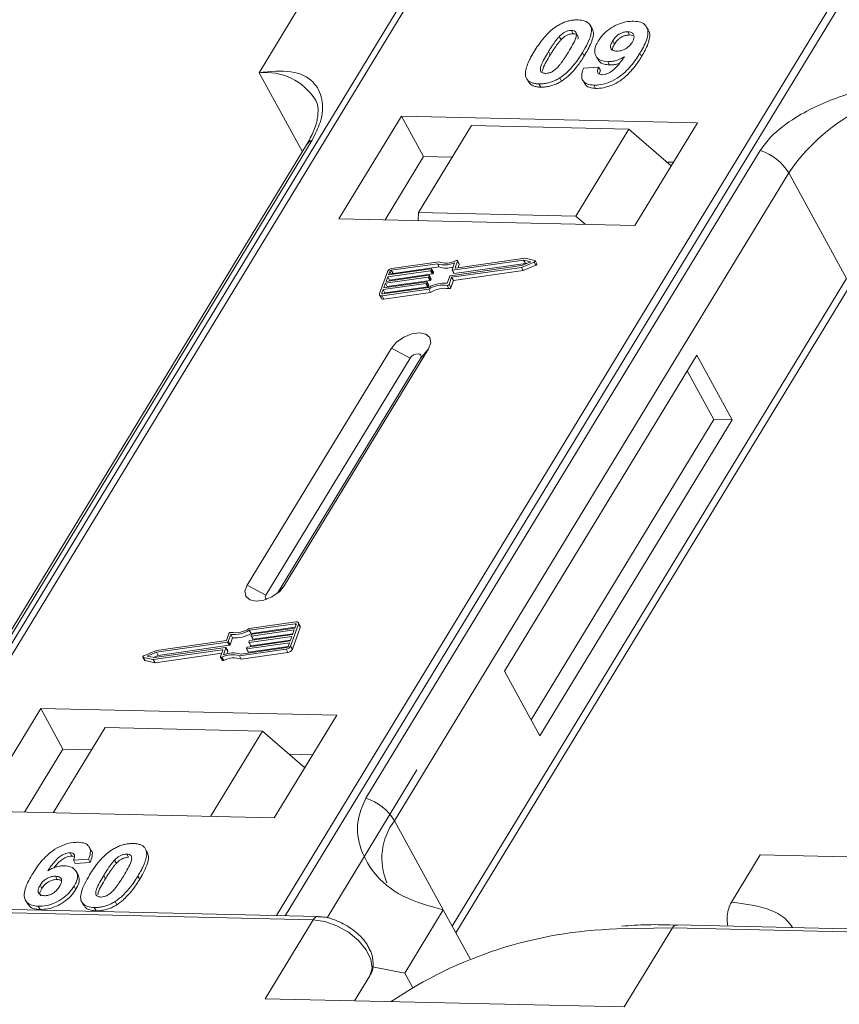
# Model space of a CAD drawing. Header units: millimetres. Extents: x 1675 to 3137, y 343 to 1376.
# Tile 43 of 84: x 2600 to 2632, y 1147 to 1185. Entities that reach past the tile are written whole.
import ezdxf

# ---------------------------------------------------------------- set-up
doc = ezdxf.new("R2010")
doc.units = ezdxf.units.MM

msp = doc.modelspace()

# ---------------------------------------------------------------- linework, layer by layer
at = {"color": 7, "linetype": 'Continuous', "lineweight": 15}
for p, q in [((2615.256, 1186.285), (2593.576, 1150.656)), ((2593.845, 1150.649), (2615.542, 1186.306)), ((2631.759, 1185.934), (2610.062, 1150.277)), ((2610.395, 1150.27), (2632.075, 1185.899)), ((2610.879, 1185.48), (2609.385, 1183.024)), ((2622.316, 1184.737), (2622.247, 1184.863)), ((2624.503, 1184.672), (2624.434, 1184.798)), ((2621.046, 1184.433), (2621.115, 1184.306)), ((2621.518, 1184.666), (2621.587, 1184.54)), ((2623.772, 1184.49), (2623.703, 1184.616)), ((2623.772, 1184.49), (2623.9, 1184.464)), ((2623.118, 1184.257), (2623.187, 1184.131)), ((2620.624, 1183.842), (2620.693, 1183.716)), ((2622.016, 1183.68), (2621.947, 1183.806)), ((2622.464, 1183.677), (2622.533, 1183.551)), ((2624.239, 1183.651), (2624.17, 1183.777)), ((2621.988, 1183.199), (2622.572, 1183.238)), ((2622.572, 1183.238), (2622.641, 1183.111)), ((2622.929, 1183.453), (2622.998, 1183.327)), ((2609.385, 1183.024), (2611.067, 1179.95)), ((2621.061, 1182.823), (2621.13, 1182.697)), ((2619.829, 1182.726), (2619.898, 1182.6)), ((2620.254, 1182.589), (2620.323, 1182.462)), ((2621.953, 1182.733), (2622.022, 1182.607)), ((2622.387, 1182.54), (2622.456, 1182.414)), ((2614.916, 1181.342), (2612.488, 1177.352)), ((2626.409, 1181.078), (2614.916, 1181.342)), ((2614.916, 1181.342), (2615.778, 1179.766)), ((2617.638, 1180.968), (2615.584, 1177.592)), ((2623.744, 1180.828), (2617.638, 1180.968)), ((2623.981, 1177.088), (2626.409, 1181.078)), ((2621.69, 1177.452), (2623.744, 1180.828)), ((2623.744, 1180.828), (2625.388, 1179.401)), ((2611.231, 1180.219), (2595.919, 1155.054)), ((2596.133, 1155.24), (2611.446, 1180.406)), ((2628.85, 1180.007), (2613.537, 1154.841)), ((2615.778, 1179.766), (2614.284, 1177.311)), ((2616.891, 1179.74), (2615.778, 1179.766)), ((2625.475, 1179.543), (2625.218, 1179.549)), ((2614.645, 1153.964), (2629.958, 1179.129)), ((2632.199, 1175.032), (2629.958, 1179.129)), ((2615.584, 1177.592), (2615.561, 1177.282)), ((2621.69, 1177.452), (2615.584, 1177.592)), ((2622.058, 1177.133), (2621.69, 1177.452)), ((2612.488, 1177.352), (2623.981, 1177.088)), ((2616.309, 1175.603), (2614.521, 1175.349)), ((2616.363, 1175.678), (2614.546, 1175.42)), ((2616.378, 1175.477), (2616.309, 1175.603)), ((2616.822, 1175.137), (2619.581, 1175.529)), ((2616.882, 1175.365), (2616.98, 1175.639)), ((2619.658, 1175.742), (2616.898, 1175.35)), ((2616.967, 1175.224), (2619.727, 1175.616)), ((2616.999, 1175.449), (2617.091, 1175.705)), ((2619.702, 1175.816), (2617.015, 1175.434)), ((2617.159, 1175.598), (2617.091, 1175.724)), ((2617.091, 1175.705), (2617.16, 1175.579)), ((2617.113, 1175.448), (2617.16, 1175.579)), ((2619.574, 1175.461), (2620.066, 1175.668)), ((2619.581, 1175.529), (2619.943, 1175.682)), ((2619.643, 1175.335), (2620.135, 1175.542)), ((2619.943, 1175.682), (2619.658, 1175.742)), ((2619.727, 1175.616), (2619.658, 1175.742)), ((2620.09, 1175.733), (2619.702, 1175.816)), ((2619.727, 1175.616), (2619.767, 1175.607)), ((2620.066, 1175.668), (2620.135, 1175.542)), ((2620.174, 1175.597), (2620.105, 1175.723)), ((2614.371, 1175.294), (2614.065, 1174.443)), ((2614.322, 1174.917), (2615.982, 1175.153)), ((2616.046, 1175.33), (2614.386, 1175.094)), ((2614.411, 1175.165), (2616.071, 1175.401)), ((2614.462, 1175.307), (2614.411, 1175.165)), ((2614.455, 1174.968), (2616.115, 1175.204)), ((2614.531, 1175.182), (2614.462, 1175.307)), ((2614.521, 1175.349), (2614.59, 1175.223)), ((2614.59, 1175.223), (2616.378, 1175.477)), ((2616.068, 1175.021), (2615.999, 1175.148)), ((2616.115, 1175.204), (2616.046, 1175.33)), ((2616.088, 1175.387), (2616.075, 1175.351)), ((2616.144, 1175.225), (2616.075, 1175.351)), ((2616.157, 1175.27), (2616.088, 1175.396)), ((2616.157, 1175.261), (2616.088, 1175.387)), ((2616.144, 1175.225), (2616.157, 1175.261)), ((2616.865, 1175.076), (2619.574, 1175.461)), ((2616.882, 1175.356), (2616.951, 1175.229)), ((2616.967, 1175.224), (2616.898, 1175.35)), ((2616.934, 1174.95), (2619.643, 1175.335)), ((2617.007, 1175.434), (2616.999, 1175.449)), ((2619.643, 1175.335), (2619.574, 1175.461)), ((2615.868, 1174.834), (2614.207, 1174.598)), ((2614.233, 1174.669), (2615.893, 1174.905)), ((2614.297, 1174.846), (2614.233, 1174.669)), ((2615.957, 1175.082), (2614.297, 1174.846)), ((2614.366, 1174.72), (2614.297, 1174.846)), ((2614.386, 1175.094), (2614.322, 1174.917)), ((2614.366, 1174.72), (2616.026, 1174.956)), ((2614.455, 1174.968), (2614.386, 1175.094)), ((2614.442, 1174.934), (2614.455, 1174.968)), ((2615.937, 1174.708), (2615.868, 1174.834)), ((2615.91, 1174.89), (2615.897, 1174.855)), ((2615.966, 1174.729), (2615.897, 1174.855)), ((2615.978, 1174.773), (2615.909, 1174.899)), ((2615.91, 1174.89), (2615.979, 1174.764)), ((2616.026, 1174.956), (2615.957, 1175.082)), ((2615.966, 1174.729), (2615.979, 1174.764)), ((2615.999, 1175.138), (2615.986, 1175.103)), ((2616.055, 1174.977), (2615.986, 1175.103)), ((2616.068, 1175.012), (2615.999, 1175.138)), ((2616.055, 1174.977), (2616.068, 1175.012)), ((2616.694, 1174.842), (2616.793, 1175.116)), ((2616.766, 1174.802), (2616.865, 1175.076)), ((2616.835, 1174.676), (2616.766, 1174.802)), ((2616.835, 1174.676), (2616.934, 1174.95)), ((2616.934, 1174.95), (2616.865, 1175.076)), ((2632.199, 1175.032), (2616.886, 1149.866)), ((2614.066, 1174.388), (2614.135, 1174.262)), ((2614.207, 1174.598), (2614.156, 1174.456)), ((2614.156, 1174.456), (2614.172, 1174.428)), ((2614.164, 1174.356), (2615.981, 1174.614)), ((2614.19, 1174.427), (2615.977, 1174.681)), ((2614.276, 1174.472), (2614.207, 1174.598)), ((2614.233, 1174.23), (2616.049, 1174.488)), ((2614.264, 1174.438), (2614.276, 1174.472)), ((2614.276, 1174.472), (2615.937, 1174.708)), ((2614.353, 1174.686), (2614.366, 1174.72)), ((2616.049, 1174.488), (2615.981, 1174.614)), ((2616.689, 1174.761), (2616.758, 1174.635)), ((2617.029, 1149.605), (2632.233, 1174.591)), ((2614.233, 1174.23), (2614.164, 1174.356)), ((2614.529, 1172.326), (2608.926, 1163.119)), ((2610.363, 1163.086), (2615.965, 1172.293)), ((2614.529, 1172.326), (2615.249, 1171.936)), ((2615.965, 1172.293), (2615.659, 1171.927)), ((2615.249, 1171.936), (2609.647, 1162.729)), ((2610.107, 1162.803), (2615.659, 1171.927)), ((2626.381, 1172.054), (2618.911, 1159.778)), ((2627.76, 1169.533), (2626.381, 1172.054)), ((2627.042, 1169.549), (2626.007, 1171.44)), ((2619.946, 1157.887), (2627.042, 1169.549)), ((2620.291, 1157.257), (2627.76, 1169.533)), ((2627.76, 1169.533), (2627.042, 1169.549)), ((2609.647, 1162.729), (2608.926, 1163.119)), ((2610.363, 1163.086), (2610.174, 1162.861)), ((2610.819, 1161.686), (2609.003, 1161.428)), ((2610.794, 1161.615), (2609.006, 1161.361)), ((2609.075, 1161.235), (2610.788, 1161.478)), ((2610.75, 1161.373), (2609.09, 1161.138)), ((2609.116, 1161.209), (2610.776, 1161.444)), ((2610.613, 1160.748), (2610.918, 1161.599)), ((2610.682, 1160.622), (2610.987, 1161.473)), ((2610.687, 1161.196), (2610.75, 1161.373)), ((2610.776, 1161.444), (2610.827, 1161.586)), ((2610.82, 1161.567), (2610.794, 1161.615)), ((2610.986, 1161.528), (2610.917, 1161.654)), ((2610.918, 1161.599), (2610.987, 1161.473)), ((2608.217, 1161.24), (2608.118, 1160.966)), ((2608.289, 1161.2), (2608.191, 1160.926)), ((2608.26, 1160.8), (2608.358, 1161.074)), ((2608.358, 1161.074), (2608.289, 1161.2)), ((2610.661, 1161.125), (2609.001, 1160.889)), ((2609.075, 1161.235), (2609.006, 1161.361)), ((2609.026, 1160.96), (2610.687, 1161.196)), ((2609.074, 1161.152), (2609.086, 1161.188)), ((2609.074, 1161.143), (2609.143, 1161.017)), ((2609.159, 1161.012), (2609.09, 1161.138)), ((2609.159, 1161.012), (2610.699, 1161.23)), ((2610.598, 1160.948), (2610.661, 1161.125)), ((2605.326, 1160.3), (2608.085, 1160.692)), ((2608.161, 1160.905), (2605.402, 1160.513)), ((2608.118, 1160.966), (2605.409, 1160.581)), ((2605.471, 1160.387), (2608.23, 1160.779)), ((2608.102, 1160.678), (2608.003, 1160.403)), ((2608.17, 1160.561), (2608.101, 1160.687)), ((2608.171, 1160.551), (2608.102, 1160.678)), ((2608.23, 1160.779), (2608.161, 1160.905)), ((2608.26, 1160.8), (2608.191, 1160.926)), ((2608.621, 1160.364), (2610.437, 1160.622)), ((2608.675, 1160.439), (2610.463, 1160.693)), ((2608.895, 1160.656), (2608.908, 1160.691)), ((2608.896, 1160.646), (2608.964, 1160.52)), ((2610.572, 1160.877), (2608.912, 1160.641)), ((2608.981, 1160.515), (2608.912, 1160.641)), ((2608.937, 1160.712), (2610.598, 1160.948)), ((2608.981, 1160.515), (2610.521, 1160.734)), ((2608.984, 1160.904), (2608.997, 1160.939)), ((2608.985, 1160.895), (2609.054, 1160.769)), ((2609.07, 1160.763), (2609.001, 1160.889)), ((2609.07, 1160.763), (2610.61, 1160.982)), ((2610.437, 1160.622), (2610.506, 1160.496)), ((2610.521, 1160.735), (2610.572, 1160.877)), ((2610.682, 1160.622), (2610.613, 1160.748)), ((2604.878, 1160.319), (2604.947, 1160.193)), ((2604.894, 1160.309), (2605.281, 1160.227)), ((2604.963, 1160.183), (2604.894, 1160.309)), ((2605.409, 1160.581), (2604.917, 1160.374)), ((2605.402, 1160.513), (2605.04, 1160.361)), ((2605.04, 1160.361), (2605.326, 1160.3)), ((2605.281, 1160.227), (2607.968, 1160.608)), ((2605.35, 1160.101), (2605.281, 1160.227)), ((2605.285, 1160.309), (2605.471, 1160.387)), ((2605.35, 1160.101), (2607.939, 1160.468)), ((2605.471, 1160.387), (2605.402, 1160.513)), ((2607.984, 1160.594), (2607.892, 1160.337)), ((2607.893, 1160.319), (2607.962, 1160.193)), ((2608.015, 1160.188), (2607.946, 1160.314)), ((2607.981, 1160.584), (2607.968, 1160.608)), ((2608.133, 1160.446), (2608.171, 1160.551)), ((2608.69, 1160.238), (2608.621, 1160.364)), ((2608.69, 1160.238), (2610.506, 1160.496)), ((2604.963, 1160.183), (2605.35, 1160.101)), ((2618.911, 1159.778), (2620.291, 1157.257)), ((2600.91, 1158.324), (2598.483, 1154.335)), ((2612.403, 1158.061), (2600.91, 1158.324)), ((2600.91, 1158.324), (2601.773, 1156.748)), ((2609.976, 1154.071), (2612.403, 1158.061)), ((2603.409, 1157.582), (2601.392, 1154.268)), ((2603.409, 1157.582), (2609.514, 1157.442)), ((2607.498, 1154.128), (2609.514, 1157.442)), ((2609.514, 1157.442), (2611.159, 1156.015)), ((2601.773, 1156.748), (2600.279, 1154.294)), ((2602.886, 1156.723), (2601.773, 1156.748)), ((2611.469, 1156.526), (2610.546, 1156.547)), ((2615.517, 1155.935), (2612.025, 1150.196)), ((2598.483, 1154.335), (2609.976, 1154.071)), ((2614.645, 1153.964), (2616.541, 1150.497)), ((2602.047, 1152.718), (2602.116, 1152.592)), ((2602.87, 1152.806), (2602.801, 1152.932)), ((2604.251, 1152.667), (2604.32, 1152.541)), ((2604.931, 1152.928), (2604.925, 1152.939)), ((2605.004, 1152.809), (2605.073, 1152.683)), ((2627.727, 1150.795), (2628.847, 1152.637)), ((2628.847, 1152.637), (2635.831, 1152.477)), ((2602.765, 1152.466), (2602.181, 1152.427)), ((2602.181, 1152.427), (2602.25, 1152.301)), ((2602.25, 1152.301), (2602.834, 1152.34)), ((2602.765, 1152.466), (2602.834, 1152.34)), ((2603.848, 1152.308), (2603.779, 1152.434)), ((2602.36, 1151.859), (2602.291, 1151.985)), ((2603.356, 1151.841), (2603.425, 1151.715)), ((2604.682, 1151.811), (2604.751, 1151.684)), ((2600.884, 1151.461), (2600.953, 1151.335)), ((2601.482, 1151.805), (2601.551, 1151.679)), ((2602.203, 1151.42), (2602.272, 1151.294)), ((2577.31, 1150.9), (2611.493, 1150.116)), ((2611.676, 1150.24), (2577.492, 1151.025)), ((2600.318, 1150.87), (2600.387, 1150.743)), ((2602.506, 1150.803), (2602.575, 1150.677)), ((2603.794, 1150.824), (2603.862, 1150.698)), ((2600.812, 1150.64), (2600.881, 1150.514)), ((2602.987, 1150.59), (2603.056, 1150.464)), ((2616.541, 1150.497), (2615.047, 1148.042)), ((2616.541, 1150.497), (2617.584, 1148.592)), ((2611.493, 1150.116), (2609.626, 1147.047)), ((2659.802, 1149.136), (2625.619, 1149.92)), ((2623.277, 1149.757), (2625.437, 1149.796)), ((2623.569, 1146.727), (2625.437, 1149.796)), ((2625.437, 1149.796), (2659.62, 1149.011)), ((2613.785, 1148.284), (2615.047, 1148.042)), ((2615.047, 1148.042), (2615.347, 1147.495)), ((2613.686, 1147.94), (2613.094, 1146.967)), ((2613.094, 1146.967), (2613.686, 1147.94)), ((2609.626, 1147.047), (2623.569, 1146.727))]:
    msp.add_line(p, q, dxfattribs=at)
at = {"color": 7, "linetype": 'Continuous', "lineweight": 15, "flags": 128}
for points in [[(2617.037, 1175.728), (2617.049, 1175.732), (2617.061, 1175.735), (2617.071, 1175.735), (2617.08, 1175.732), (2617.087, 1175.728), (2617.091, 1175.722), (2617.093, 1175.714), (2617.091, 1175.705)], [(2620.09, 1175.733), (2620.099, 1175.73), (2620.105, 1175.723), (2620.108, 1175.715), (2620.106, 1175.705), (2620.1, 1175.694), (2620.091, 1175.684), (2620.079, 1175.675), (2620.066, 1175.668)], [(2620.135, 1175.542), (2620.148, 1175.549), (2620.16, 1175.558), (2620.169, 1175.568), (2620.175, 1175.579), (2620.176, 1175.589), (2620.174, 1175.597)], [(2615.982, 1175.153), (2615.987, 1175.153), (2615.991, 1175.153), (2615.994, 1175.152), (2615.997, 1175.15), (2615.999, 1175.148), (2616, 1175.145), (2616, 1175.142), (2615.999, 1175.138)], [(2616.071, 1175.401), (2616.076, 1175.401), (2616.08, 1175.401), (2616.083, 1175.4), (2616.086, 1175.398), (2616.088, 1175.396), (2616.089, 1175.393), (2616.089, 1175.39), (2616.088, 1175.387)], [(2616.898, 1175.35), (2616.894, 1175.35), (2616.89, 1175.35), (2616.887, 1175.351), (2616.884, 1175.353), (2616.882, 1175.355), (2616.881, 1175.358), (2616.881, 1175.361), (2616.882, 1175.365)], [(2617.015, 1175.434), (2617.011, 1175.434), (2617.007, 1175.434), (2617.004, 1175.435), (2617.001, 1175.437), (2616.999, 1175.439), (2616.998, 1175.442), (2616.998, 1175.445), (2616.999, 1175.449)], [(2615.893, 1174.905), (2615.897, 1174.905), (2615.901, 1174.905), (2615.905, 1174.903), (2615.907, 1174.902), (2615.909, 1174.899), (2615.91, 1174.897), (2615.91, 1174.894), (2615.91, 1174.89)], [(2614.164, 1174.356), (2614.138, 1174.354), (2614.114, 1174.357), (2614.094, 1174.363), (2614.078, 1174.374), (2614.067, 1174.387), (2614.061, 1174.404), (2614.06, 1174.423), (2614.065, 1174.443)], [(2614.156, 1174.456), (2614.155, 1174.449), (2614.155, 1174.443), (2614.157, 1174.437), (2614.161, 1174.433), (2614.166, 1174.429), (2614.173, 1174.427), (2614.181, 1174.427), (2614.19, 1174.427)], [(2615.965, 1172.293), (2616.054, 1172.53), (2616.019, 1172.732), (2615.867, 1172.871), (2615.62, 1172.924), (2615.317, 1172.883), (2615.003, 1172.756), (2614.726, 1172.56), (2614.529, 1172.326)], [(2615.659, 1171.927), (2615.684, 1171.994), (2615.674, 1172.052), (2615.631, 1172.091), (2615.56, 1172.107), (2615.474, 1172.095), (2615.384, 1172.059), (2615.306, 1172.003), (2615.249, 1171.936)], [(2608.926, 1163.119), (2608.838, 1162.883), (2608.873, 1162.681), (2609.025, 1162.542), (2609.271, 1162.489), (2609.575, 1162.53), (2609.889, 1162.657), (2610.165, 1162.853), (2610.363, 1163.086)], [(2609.647, 1162.729), (2609.622, 1162.662), (2609.632, 1162.604), (2609.675, 1162.565), (2609.68, 1162.563)], [(2610.827, 1161.586), (2610.828, 1161.593), (2610.828, 1161.599), (2610.826, 1161.605), (2610.822, 1161.609), (2610.817, 1161.613), (2610.81, 1161.615), (2610.802, 1161.616), (2610.794, 1161.615)], [(2610.819, 1161.686), (2610.845, 1161.688), (2610.869, 1161.685), (2610.889, 1161.679), (2610.905, 1161.669), (2610.917, 1161.655), (2610.923, 1161.638), (2610.923, 1161.62), (2610.918, 1161.599)], [(2609.09, 1161.138), (2609.086, 1161.137), (2609.082, 1161.138), (2609.079, 1161.139), (2609.076, 1161.141), (2609.074, 1161.143), (2609.073, 1161.146), (2609.073, 1161.149), (2609.074, 1161.152)], [(2607.968, 1160.608), (2607.972, 1160.608), (2607.976, 1160.608), (2607.98, 1160.607), (2607.982, 1160.605), (2607.984, 1160.603), (2607.985, 1160.6), (2607.985, 1160.597), (2607.984, 1160.594)], [(2608.085, 1160.692), (2608.089, 1160.692), (2608.093, 1160.692), (2608.097, 1160.691), (2608.099, 1160.689), (2608.101, 1160.687), (2608.102, 1160.684), (2608.102, 1160.681), (2608.102, 1160.678)], [(2608.912, 1160.641), (2608.907, 1160.641), (2608.904, 1160.641), (2608.9, 1160.642), (2608.897, 1160.644), (2608.896, 1160.646), (2608.895, 1160.649), (2608.894, 1160.652), (2608.895, 1160.656)], [(2609.001, 1160.889), (2608.997, 1160.889), (2608.993, 1160.889), (2608.989, 1160.891), (2608.987, 1160.892), (2608.985, 1160.895), (2608.984, 1160.897), (2608.984, 1160.9), (2608.984, 1160.904)], [(2604.894, 1160.309), (2604.884, 1160.313), (2604.878, 1160.319), (2604.876, 1160.328), (2604.878, 1160.338), (2604.883, 1160.348), (2604.892, 1160.358), (2604.904, 1160.367), (2604.917, 1160.374)], [(2607.946, 1160.314), (2607.934, 1160.31), (2607.923, 1160.308), (2607.912, 1160.308), (2607.903, 1160.31), (2607.896, 1160.314), (2607.892, 1160.321), (2607.891, 1160.328), (2607.892, 1160.337)], [(2607.962, 1160.193), (2607.965, 1160.188), (2607.972, 1160.184), (2607.981, 1160.182), (2607.992, 1160.182), (2608.003, 1160.184), (2608.015, 1160.188)], [(2611.493, 1150.116), (2611.94, 1150.052), (2612.407, 1149.885), (2612.856, 1149.629), (2613.246, 1149.307), (2613.545, 1148.946), (2613.726, 1148.576), (2613.775, 1148.231), (2613.686, 1147.94)]]:
    msp.add_lwpolyline(points, dxfattribs=at)
at = {"color": 7, "linetype": 'Continuous', "lineweight": 15}
for centre, radius, start, end in [((2609.625, 1180.717), 2.32, 32.7281, 95.9449), ((2636.13, 1174.977), 7.439, 91.2925, 146.0732), ((2611.644, 1179.962), 0.486, 114.0472, 148.0355), ((2628.208, 1178.057), 2.052, 31.4947, 71.765), ((2616.6, 1176.462), 0.907, 251.2927, 294.8085), ((2616.645, 1176.447), 0.819, 249.8549, 298.6145), ((2617.14, 1175.588), 0.0214, 336.1246, 26.8104), ((2614.576, 1175.194), 0.229, 97.4207, 153.8527), ((2614.531, 1175.274), 0.0762, 97.4207, 153.8527), ((2614.6, 1175.147), 0.0769, 97.5763, 152.4403), ((2616.041, 1175.368), 0.0381, 277.4207, 333.8527), ((2616.11, 1175.242), 0.0381, 277.4207, 333.8527), ((2616.147, 1175.265), 0.011, 336.9348, 26.0002), ((2616.659, 1176.279), 0.85, 250.6487, 287.8017), ((2616.963, 1175.238), 0.0149, 216.6597, 287.1115), ((2615.863, 1174.871), 0.0381, 277.4207, 333.8527), ((2615.952, 1175.12), 0.0381, 277.4207, 333.8527), ((2616.58, 1173.675), 1.173, 84.4424, 120.9301), ((2615.969, 1174.768), 0.011, 336.9348, 26.0002), ((2616.523, 1173.777), 0.998, 80.3986, 122.9491), ((2616.021, 1174.994), 0.0381, 277.4207, 333.8527), ((2616.058, 1175.017), 0.011, 336.9348, 26.0002), ((2616.7, 1174.833), 0.0736, 261.7629, 334.647), ((2616.827, 1175.1), 0.0381, 97.4207, 153.8527), ((2615.932, 1174.745), 0.0381, 277.4207, 333.8527), ((2616.592, 1173.651), 0.998, 80.3986, 122.9491), ((2616.769, 1174.707), 0.0736, 261.7629, 334.647), ((2614.207, 1174.315), 0.0892, 216.6597, 287.1115), ((2608.46, 1162.265), 0.998, 260.3986, 302.9491), ((2610.927, 1161.499), 0.0661, 336.9348, 26.0002), ((2608.283, 1161.209), 0.0736, 81.7629, 154.647), ((2608.403, 1162.368), 1.173, 264.4424, 300.9301), ((2608.472, 1162.242), 1.173, 264.4424, 300.9301), ((2609.121, 1161.171), 0.0381, 97.4207, 153.8527), ((2609.155, 1161.026), 0.0149, 216.6597, 287.1115), ((2608.157, 1160.943), 0.0381, 277.4207, 333.8527), ((2608.226, 1160.816), 0.0381, 277.4207, 333.8527), ((2608.942, 1160.674), 0.0381, 97.4207, 153.8527), ((2609.031, 1160.923), 0.0381, 97.4207, 153.8527), ((2609.066, 1160.778), 0.0149, 216.6597, 287.1115), ((2610.408, 1160.849), 0.229, 277.4207, 333.8527), ((2610.453, 1160.769), 0.0762, 277.4207, 333.8527), ((2610.477, 1160.723), 0.229, 277.4207, 333.8527), ((2608.339, 1159.595), 0.819, 69.8549, 118.6145), ((2608.384, 1159.58), 0.907, 71.2927, 114.8085), ((2608.408, 1159.469), 0.819, 69.8549, 118.6145), ((2608.16, 1160.556), 0.011, 336.9348, 26.0002), ((2608.976, 1160.529), 0.0149, 216.6597, 287.1115), ((2604.965, 1160.204), 0.0212, 210.2186, 262.8226), ((2612.895, 1152.891), 2.052, 31.4947, 71.765), ((2616.59, 1152.501), 2.434, 143.0587, 202.974), ((2611.685, 1150.03), 0.21, 92.0598, 156.0028), ((2625.636, 1149.7), 0.221, 94.3757, 154.3004), ((2623.745, 1133.292), 16.472, 91.6287, 124.0831)]:
    msp.add_arc(centre, radius, start, end, dxfattribs=at)
for points, knots in [([(2620.072, 1183.854), (2620.123, 1183.936), (2620.24, 1184.122), (2620.489, 1184.446), (2620.748, 1184.703), (2620.939, 1184.827), (2620.96, 1184.841)], [0, 0, 0, 0, 0.2367308, 0.5375555, 0.9496679, 1, 1, 1, 1]), ([(2620.96, 1184.841), (2621.011, 1184.871), (2621.114, 1184.932), (2621.278, 1185), (2621.445, 1185.048), (2621.58, 1185.069), (2621.688, 1185.076), (2621.74, 1185.075), (2621.767, 1185.075)], [0, 0, 0, 0, 0.193776, 0.3936, 0.587864, 0.788908, 0.894169, 1, 1, 1, 1]), ([(2621.767, 1185.075), (2621.86, 1185.067), (2622.048, 1185.05), (2622.227, 1184.922), (2622.312, 1184.738), (2622.269, 1184.365), (2622.084, 1184.044), (2621.947, 1183.806)], [0, 0, 0, 0, 0.147566, 0.296688, 0.431278, 0.580404, 1, 1, 1, 1]), ([(2622.016, 1183.68), (2622.065, 1183.762), (2622.215, 1184.018), (2622.359, 1184.355), (2622.382, 1184.633), (2622.321, 1184.709), (2622.304, 1184.729)], [0, 0, 0, 0, 0.220552, 0.687786, 0.91457, 1, 1, 1, 1]), ([(2622.551, 1184.245), (2622.606, 1184.328), (2622.718, 1184.493), (2622.98, 1184.724), (2623.292, 1184.901), (2623.631, 1185.014), (2623.835, 1185.021), (2623.941, 1185.025)], [0, 0, 0, 0, 0.197927, 0.397728, 0.597413, 0.790584, 1, 1, 1, 1]), ([(2623.941, 1185.025), (2624.035, 1185.017), (2624.222, 1184.999), (2624.405, 1184.869), (2624.501, 1184.677), (2624.473, 1184.345), (2624.322, 1184.031), (2624.192, 1183.813), (2624.17, 1183.777)], [0, 0, 0, 0, 0.148288, 0.297745, 0.443713, 0.607791, 0.934708, 1, 1, 1, 1]), ([(2620.624, 1183.842), (2620.649, 1183.883), (2620.7, 1183.965), (2620.772, 1184.075), (2620.839, 1184.174), (2620.902, 1184.261), (2620.968, 1184.348), (2621.02, 1184.404), (2621.046, 1184.433)], [0, 0, 0, 0, 0.205942, 0.411959, 0.558149, 0.704502, 0.851801, 1, 1, 1, 1]), ([(2621.046, 1184.433), (2621.089, 1184.475), (2621.158, 1184.543), (2621.283, 1184.618), (2621.396, 1184.657), (2621.474, 1184.665), (2621.513, 1184.666), (2621.518, 1184.666)], [0, 0, 0, 0, 0.334804, 0.542561, 0.750382, 0.970721, 1, 1, 1, 1]), ([(2621.115, 1184.306), (2621.158, 1184.349), (2621.227, 1184.417), (2621.352, 1184.492), (2621.465, 1184.531), (2621.543, 1184.539), (2621.582, 1184.54), (2621.587, 1184.54)], [0, 0, 0, 0, 0.334804, 0.542561, 0.750382, 0.970721, 1, 1, 1, 1]), ([(2621.518, 1184.666), (2621.557, 1184.662), (2621.627, 1184.654), (2621.693, 1184.605), (2621.719, 1184.512), (2621.685, 1184.342), (2621.563, 1184.101), (2621.453, 1183.917), (2621.398, 1183.824)], [0, 0, 0, 0, 0.1046136, 0.1888141, 0.2735119, 0.444127, 0.7194809, 1, 1, 1, 1]), ([(2621.587, 1184.54), (2621.626, 1184.536), (2621.696, 1184.528), (2621.761, 1184.479), (2621.784, 1184.411), (2621.772, 1184.357), (2621.766, 1184.331)], [0, 0, 0, 0, 0.293658, 0.530016, 0.767769, 1, 1, 1, 1]), ([(2623.118, 1184.257), (2623.153, 1184.31), (2623.209, 1184.395), (2623.33, 1184.503), (2623.448, 1184.567), (2623.579, 1184.61), (2623.659, 1184.614), (2623.703, 1184.616)], [0, 0, 0, 0, 0.29132, 0.465539, 0.641632, 0.798664, 1, 1, 1, 1]), ([(2623.187, 1184.131), (2623.222, 1184.184), (2623.278, 1184.269), (2623.399, 1184.377), (2623.517, 1184.441), (2623.648, 1184.484), (2623.728, 1184.488), (2623.772, 1184.49)], [0, 0, 0, 0, 0.29132, 0.465539, 0.641632, 0.798664, 1, 1, 1, 1]), ([(2623.703, 1184.616), (2623.749, 1184.61), (2623.843, 1184.599), (2623.924, 1184.525), (2623.957, 1184.426), (2623.93, 1184.312), (2623.889, 1184.238), (2623.87, 1184.204)], [0, 0, 0, 0, 0.207955, 0.420406, 0.62732, 0.827707, 1, 1, 1, 1]), ([(2624.239, 1183.651), (2624.287, 1183.733), (2624.432, 1183.98), (2624.56, 1184.314), (2624.568, 1184.578), (2624.505, 1184.65), (2624.492, 1184.665)], [0, 0, 0, 0, 0.227122, 0.68486, 0.934898, 1, 1, 1, 1]), ([(2620.693, 1183.716), (2620.718, 1183.757), (2620.769, 1183.838), (2620.841, 1183.949), (2620.908, 1184.048), (2620.971, 1184.135), (2621.037, 1184.222), (2621.089, 1184.278), (2621.115, 1184.306)], [0, 0, 0, 0, 0.205942, 0.411959, 0.558149, 0.704502, 0.851801, 1, 1, 1, 1]), ([(2622.929, 1183.453), (2622.836, 1183.463), (2622.65, 1183.482), (2622.479, 1183.621), (2622.401, 1183.813), (2622.434, 1184.033), (2622.515, 1184.181), (2622.551, 1184.245)], [0, 0, 0, 0, 0.210189, 0.421773, 0.623603, 0.837034, 1, 1, 1, 1]), ([(2623.271, 1183.86), (2623.225, 1183.865), (2623.139, 1183.873), (2623.056, 1183.933), (2623.025, 1184.016), (2623.046, 1184.128), (2623.091, 1184.209), (2623.118, 1184.257)], [0, 0, 0, 0, 0.213937, 0.398075, 0.583091, 0.751666, 1, 1, 1, 1]), ([(2623.105, 1183.909), (2623.107, 1183.935), (2623.114, 1184.006), (2623.159, 1184.082), (2623.187, 1184.131)], [0, 0, 0, 0, 0.366323, 1, 1, 1, 1]), ([(2623.87, 1184.204), (2623.837, 1184.155), (2623.782, 1184.074), (2623.657, 1183.972), (2623.529, 1183.906), (2623.395, 1183.864), (2623.312, 1183.861), (2623.271, 1183.86)], [0, 0, 0, 0, 0.267394, 0.447214, 0.627122, 0.813065, 1, 1, 1, 1]), ([(2619.75, 1182.856), (2619.742, 1182.89), (2619.726, 1182.958), (2619.737, 1183.106), (2619.787, 1183.296), (2619.877, 1183.504), (2619.975, 1183.691), (2620.039, 1183.8), (2620.072, 1183.854)], [0, 0, 0, 0, 0.118441, 0.239346, 0.459593, 0.684925, 0.84224, 1, 1, 1, 1]), ([(2620.503, 1182.998), (2620.457, 1183.004), (2620.383, 1183.014), (2620.323, 1183.07), (2620.305, 1183.165), (2620.342, 1183.335), (2620.466, 1183.575), (2620.571, 1183.753), (2620.624, 1183.842)], [0, 0, 0, 0, 0.12537, 0.20229, 0.279179, 0.464758, 0.730582, 1, 1, 1, 1]), ([(2620.396, 1183.083), (2620.4, 1183.117), (2620.415, 1183.233), (2620.539, 1183.45), (2620.641, 1183.627), (2620.693, 1183.716)], [0, 0, 0, 0, 0.166989, 0.580698, 1, 1, 1, 1]), ([(2621.398, 1183.824), (2621.373, 1183.783), (2621.322, 1183.701), (2621.25, 1183.59), (2621.183, 1183.491), (2621.119, 1183.404), (2621.053, 1183.317), (2621.001, 1183.26), (2620.975, 1183.231)], [0, 0, 0, 0, 0.20527, 0.410616, 0.55715, 0.703844, 0.851471, 1, 1, 1, 1]), ([(2621.947, 1183.806), (2621.896, 1183.724), (2621.779, 1183.539), (2621.534, 1183.221), (2621.278, 1182.966), (2621.088, 1182.841), (2621.061, 1182.823)], [0, 0, 0, 0, 0.237281, 0.538591, 0.932677, 1, 1, 1, 1]), ([(2621.13, 1182.697), (2621.178, 1182.729), (2621.276, 1182.795), (2621.439, 1182.934), (2621.611, 1183.113), (2621.772, 1183.314), (2621.906, 1183.504), (2621.98, 1183.621), (2622.016, 1183.68)], [0, 0, 0, 0, 0.118595, 0.239509, 0.447458, 0.659935, 0.829685, 1, 1, 1, 1]), ([(2624.17, 1183.777), (2624.119, 1183.695), (2623.962, 1183.449), (2623.69, 1183.109), (2623.3, 1182.802), (2622.938, 1182.622), (2622.621, 1182.543), (2622.449, 1182.541), (2622.387, 1182.54)], [0, 0, 0, 0, 0.142337, 0.429127, 0.589943, 0.751205, 0.909895, 1, 1, 1, 1]), ([(2622.456, 1182.414), (2622.557, 1182.417), (2622.759, 1182.425), (2623.094, 1182.534), (2623.423, 1182.712), (2623.801, 1183.027), (2624.054, 1183.356), (2624.202, 1183.591), (2624.239, 1183.651)], [0, 0, 0, 0, 0.14324, 0.28761, 0.430449, 0.591135, 0.89544, 1, 1, 1, 1]), ([(2622.707, 1182.947), (2622.748, 1182.95), (2622.829, 1182.955), (2622.975, 1183.013), (2623.14, 1183.115), (2623.354, 1183.335), (2623.484, 1183.52), (2623.573, 1183.646)], [0, 0, 0, 0, 0.112015, 0.224355, 0.367768, 0.565827, 1, 1, 1, 1]), ([(2623.573, 1183.646), (2623.522, 1183.617), (2623.418, 1183.558), (2623.279, 1183.506), (2623.169, 1183.476), (2623.087, 1183.461), (2623.007, 1183.453), (2622.955, 1183.453), (2622.929, 1183.453)], [0, 0, 0, 0, 0.243491, 0.496266, 0.61821, 0.741704, 0.870158, 1, 1, 1, 1]), ([(2620.975, 1183.231), (2620.932, 1183.189), (2620.863, 1183.121), (2620.739, 1183.046), (2620.627, 1183.008), (2620.549, 1182.998), (2620.509, 1182.998), (2620.503, 1182.998)], [0, 0, 0, 0, 0.333678, 0.540413, 0.747264, 0.961209, 1, 1, 1, 1]), ([(2622.387, 1182.54), (2622.293, 1182.549), (2622.125, 1182.565), (2621.967, 1182.682), (2621.897, 1182.858), (2621.926, 1183.042), (2621.975, 1183.165), (2621.988, 1183.199)], [0, 0, 0, 0, 0.242788, 0.438865, 0.634801, 0.900936, 1, 1, 1, 1]), ([(2622.572, 1183.238), (2622.552, 1183.188), (2622.521, 1183.112), (2622.532, 1183.023), (2622.578, 1182.973), (2622.642, 1182.951), (2622.689, 1182.948), (2622.707, 1182.947)], [0, 0, 0, 0, 0.344714, 0.529059, 0.714209, 0.892196, 1, 1, 1, 1]), ([(2622.544, 1183.557), (2622.558, 1183.528), (2622.6, 1183.433), (2622.761, 1183.348), (2622.928, 1183.333), (2622.998, 1183.327)], [0, 0, 0, 0, 0.20752, 0.66568, 1, 1, 1, 1]), ([(2622.998, 1183.327), (2623.047, 1183.328), (2623.148, 1183.33), (2623.281, 1183.359), (2623.359, 1183.386), (2623.38, 1183.394)], [0, 0, 0, 0, 0.409454, 0.83528, 1, 1, 1, 1]), ([(2611.446, 1180.406), (2611.564, 1180.641), (2611.865, 1181.24), (2611.877, 1182.035), (2611.522, 1182.74), (2610.707, 1183.155), (2609.824, 1183.068), (2609.385, 1183.024)], [0, 0, 0, 0, 0.125713, 0.321276, 0.524466, 0.763484, 1, 1, 1, 1]), ([(2620.254, 1182.589), (2620.207, 1182.591), (2620.112, 1182.596), (2619.986, 1182.626), (2619.878, 1182.677), (2619.811, 1182.74), (2619.771, 1182.802), (2619.757, 1182.838), (2619.75, 1182.856)], [0, 0, 0, 0, 0.192635, 0.388697, 0.582015, 0.783044, 0.890959, 1, 1, 1, 1]), ([(2621.061, 1182.823), (2621.01, 1182.793), (2620.907, 1182.732), (2620.743, 1182.664), (2620.576, 1182.616), (2620.44, 1182.595), (2620.333, 1182.588), (2620.28, 1182.588), (2620.254, 1182.589)], [0, 0, 0, 0, 0.193769, 0.393564, 0.587886, 0.789131, 0.894283, 1, 1, 1, 1]), ([(2622.602, 1182.97), (2622.604, 1182.996), (2622.609, 1183.042), (2622.631, 1183.09), (2622.641, 1183.111)], [0, 0, 0, 0, 0.569737, 1, 1, 1, 1]), ([(2619.901, 1182.602), (2619.914, 1182.588), (2619.949, 1182.549), (2620.04, 1182.506), (2620.146, 1182.478), (2620.243, 1182.466), (2620.296, 1182.464), (2620.323, 1182.462)], [0, 0, 0, 0, 0.143925, 0.415852, 0.697483, 0.848301, 1, 1, 1, 1]), ([(2620.323, 1182.462), (2620.372, 1182.463), (2620.47, 1182.464), (2620.629, 1182.487), (2620.794, 1182.531), (2620.935, 1182.588), (2621.047, 1182.646), (2621.102, 1182.68), (2621.13, 1182.697)], [0, 0, 0, 0, 0.193594, 0.390501, 0.584817, 0.78683, 0.892868, 1, 1, 1, 1]), ([(2622.025, 1182.609), (2622.061, 1182.561), (2622.13, 1182.469), (2622.303, 1182.422), (2622.417, 1182.416), (2622.456, 1182.414)], [0, 0, 0, 0, 0.4158523, 0.8021376, 1, 1, 1, 1]), ([(2635.963, 1182.415), (2635.332, 1182.483), (2634.071, 1182.62), (2632.025, 1182.196), (2630.39, 1181.446), (2629.328, 1180.66), (2628.979, 1180.183), (2628.85, 1180.007)], [0, 0, 0, 0, 0.249096, 0.498243, 0.745205, 0.90541, 1, 1, 1, 1]), ([(2611.569, 1181.969), (2611.58, 1181.954), (2611.649, 1181.861), (2611.686, 1181.656), (2611.669, 1181.252), (2611.535, 1180.771), (2611.329, 1180.399), (2611.229, 1180.219)], [0, 0, 0, 0, 0.054359, 0.333223, 0.559722, 0.78604, 1, 1, 1, 1]), ([(2613.537, 1154.841), (2613.425, 1154.594), (2613.141, 1153.965), (2613.25, 1152.947), (2613.807, 1151.872), (2614.898, 1150.953), (2615.995, 1150.649), (2616.541, 1150.497)], [0, 0, 0, 0, 0.125713, 0.321276, 0.524466, 0.763484, 1, 1, 1, 1]), ([(2600.583, 1151.888), (2600.635, 1151.97), (2600.791, 1152.216), (2601.064, 1152.556), (2601.454, 1152.863), (2601.816, 1153.043), (2602.133, 1153.122), (2602.305, 1153.124), (2602.367, 1153.125)], [0, 0, 0, 0, 0.142337, 0.429127, 0.589943, 0.751205, 0.909895, 1, 1, 1, 1]), ([(2602.367, 1153.125), (2602.461, 1153.117), (2602.63, 1153.101), (2602.786, 1152.983), (2602.856, 1152.809), (2602.828, 1152.625), (2602.779, 1152.502), (2602.765, 1152.466)], [0, 0, 0, 0, 0.242691, 0.439002, 0.635006, 0.895059, 1, 1, 1, 1]), ([(2603.693, 1152.842), (2603.744, 1152.872), (2603.847, 1152.933), (2604.011, 1153.001), (2604.178, 1153.049), (2604.313, 1153.07), (2604.421, 1153.077), (2604.473, 1153.077), (2604.5, 1153.076)], [0, 0, 0, 0, 0.193776, 0.3936, 0.587864, 0.788908, 0.894169, 1, 1, 1, 1]), ([(2604.5, 1153.076), (2604.547, 1153.074), (2604.642, 1153.069), (2604.768, 1153.039), (2604.876, 1152.988), (2604.943, 1152.925), (2604.983, 1152.863), (2604.997, 1152.827), (2605.004, 1152.809)], [0, 0, 0, 0, 0.192627, 0.388684, 0.582013, 0.783201, 0.891038, 1, 1, 1, 1]), ([(2602.047, 1152.718), (2602.006, 1152.715), (2601.924, 1152.71), (2601.778, 1152.652), (2601.611, 1152.548), (2601.398, 1152.328), (2601.269, 1152.144), (2601.18, 1152.019)], [0, 0, 0, 0, 0.112049, 0.22438, 0.370115, 0.570276, 1, 1, 1, 1]), ([(2601.426, 1152.136), (2601.426, 1152.136), (2601.483, 1152.214), (2601.586, 1152.333), (2601.763, 1152.48), (2601.914, 1152.557), (2602.036, 1152.59), (2602.093, 1152.591), (2602.116, 1152.592)], [0, 0, 0, 0, 0.000071, 0.368569, 0.571075, 0.774891, 0.911654, 1, 1, 1, 1]), ([(2602.181, 1152.427), (2602.202, 1152.475), (2602.233, 1152.55), (2602.222, 1152.641), (2602.176, 1152.692), (2602.111, 1152.714), (2602.065, 1152.717), (2602.047, 1152.718)], [0, 0, 0, 0, 0.33384, 0.524547, 0.716372, 0.891824, 1, 1, 1, 1]), ([(2602.116, 1152.592), (2602.155, 1152.59), (2602.198, 1152.589), (2602.223, 1152.57), (2602.226, 1152.568)], [0, 0, 0, 0, 0.900108, 1, 1, 1, 1]), ([(2602.806, 1151.859), (2602.858, 1151.941), (2602.975, 1152.127), (2603.224, 1152.449), (2603.482, 1152.705), (2603.672, 1152.828), (2603.693, 1152.842)], [0, 0, 0, 0, 0.237381, 0.538918, 0.949082, 1, 1, 1, 1]), ([(2602.834, 1152.34), (2602.862, 1152.42), (2602.916, 1152.581), (2602.923, 1152.748), (2602.87, 1152.801), (2602.866, 1152.804)], [0, 0, 0, 0, 0.481785, 0.969308, 1, 1, 1, 1]), ([(2603.779, 1152.434), (2603.822, 1152.476), (2603.891, 1152.544), (2604.016, 1152.619), (2604.129, 1152.658), (2604.207, 1152.667), (2604.246, 1152.667), (2604.251, 1152.667)], [0, 0, 0, 0, 0.3348035, 0.5425606, 0.750382, 0.9707212, 1, 1, 1, 1]), ([(2604.251, 1152.667), (2604.29, 1152.663), (2604.359, 1152.655), (2604.423, 1152.607), (2604.45, 1152.519), (2604.42, 1152.351), (2604.299, 1152.107), (2604.186, 1151.918), (2604.13, 1151.823)], [0, 0, 0, 0, 0.105646, 0.186221, 0.267042, 0.431541, 0.712708, 1, 1, 1, 1]), ([(2605.004, 1152.809), (2605.012, 1152.775), (2605.028, 1152.707), (2605.017, 1152.563), (2604.971, 1152.38), (2604.883, 1152.176), (2604.786, 1151.985), (2604.717, 1151.869), (2604.682, 1151.811)], [0, 0, 0, 0, 0.118432, 0.239329, 0.449434, 0.664178, 0.83182, 1, 1, 1, 1]), ([(2604.751, 1151.684), (2604.799, 1151.766), (2604.907, 1151.949), (2605.043, 1152.251), (2605.111, 1152.512), (2605.081, 1152.648), (2605.073, 1152.683)], [0, 0, 0, 0, 0.236775, 0.527928, 0.878334, 1, 1, 1, 1]), ([(2605.073, 1152.683), (2605.061, 1152.715), (2605.043, 1152.763), (2605.003, 1152.799), (2604.99, 1152.811)], [0, 0, 0, 0, 0.667997, 1, 1, 1, 1]), ([(2601.18, 1152.019), (2601.232, 1152.047), (2601.336, 1152.106), (2601.475, 1152.16), (2601.585, 1152.188), (2601.666, 1152.204), (2601.747, 1152.212), (2601.799, 1152.212), (2601.825, 1152.212)], [0, 0, 0, 0, 0.243654, 0.49576, 0.617892, 0.741503, 0.870025, 1, 1, 1, 1]), ([(2601.825, 1152.212), (2601.917, 1152.202), (2602.104, 1152.183), (2602.273, 1152.044), (2602.352, 1151.855), (2602.321, 1151.636), (2602.24, 1151.486), (2602.203, 1151.42)], [0, 0, 0, 0, 0.210216, 0.421975, 0.620016, 0.831037, 1, 1, 1, 1]), ([(2603.356, 1151.841), (2603.381, 1151.882), (2603.432, 1151.964), (2603.503, 1152.075), (2603.571, 1152.174), (2603.634, 1152.261), (2603.701, 1152.348), (2603.753, 1152.405), (2603.779, 1152.434)], [0, 0, 0, 0, 0.20527, 0.410616, 0.557148, 0.703844, 0.851475, 1, 1, 1, 1]), ([(2603.425, 1151.715), (2603.45, 1151.756), (2603.501, 1151.838), (2603.572, 1151.949), (2603.64, 1152.048), (2603.703, 1152.135), (2603.77, 1152.222), (2603.822, 1152.279), (2603.848, 1152.308)], [0, 0, 0, 0, 0.20527, 0.410616, 0.557148, 0.703844, 0.851475, 1, 1, 1, 1]), ([(2603.848, 1152.308), (2603.891, 1152.35), (2603.96, 1152.418), (2604.085, 1152.493), (2604.198, 1152.532), (2604.276, 1152.541), (2604.315, 1152.541), (2604.32, 1152.541)], [0, 0, 0, 0, 0.334804, 0.542561, 0.750382, 0.970721, 1, 1, 1, 1]), ([(2600.812, 1150.64), (2600.719, 1150.648), (2600.532, 1150.666), (2600.349, 1150.795), (2600.253, 1150.987), (2600.281, 1151.32), (2600.432, 1151.634), (2600.562, 1151.852), (2600.583, 1151.888)], [0, 0, 0, 0, 0.148269, 0.297647, 0.442421, 0.607851, 0.935658, 1, 1, 1, 1]), ([(2602.272, 1151.294), (2602.315, 1151.376), (2602.402, 1151.541), (2602.422, 1151.74), (2602.366, 1151.826), (2602.349, 1151.853)], [0, 0, 0, 0, 0.401791, 0.807526, 1, 1, 1, 1]), ([(2602.987, 1150.59), (2602.893, 1150.598), (2602.706, 1150.615), (2602.526, 1150.743), (2602.436, 1150.94), (2602.497, 1151.319), (2602.68, 1151.638), (2602.806, 1151.859)], [0, 0, 0, 0, 0.1475277, 0.2965695, 0.43214, 0.6087374, 1, 1, 1, 1]), ([(2603.236, 1150.999), (2603.19, 1151.005), (2603.116, 1151.015), (2603.055, 1151.07), (2603.038, 1151.164), (2603.072, 1151.333), (2603.197, 1151.572), (2603.303, 1151.751), (2603.356, 1151.841)], [0, 0, 0, 0, 0.125351, 0.2021974, 0.2791824, 0.4597421, 0.727968, 1, 1, 1, 1]), ([(2604.13, 1151.823), (2604.104, 1151.782), (2604.054, 1151.7), (2603.982, 1151.59), (2603.915, 1151.491), (2603.852, 1151.404), (2603.785, 1151.317), (2603.734, 1151.261), (2603.708, 1151.232)], [0, 0, 0, 0, 0.205942, 0.411959, 0.558149, 0.704502, 0.851801, 1, 1, 1, 1]), ([(2604.682, 1151.811), (2604.631, 1151.729), (2604.514, 1151.543), (2604.269, 1151.224), (2604.012, 1150.968), (2603.821, 1150.842), (2603.794, 1150.824)], [0, 0, 0, 0, 0.236629, 0.537361, 0.932986, 1, 1, 1, 1]), ([(2601.05, 1151.049), (2601.004, 1151.055), (2600.911, 1151.066), (2600.829, 1151.14), (2600.797, 1151.239), (2600.823, 1151.352), (2600.864, 1151.425), (2600.884, 1151.461)], [0, 0, 0, 0, 0.207905, 0.419981, 0.630626, 0.821735, 1, 1, 1, 1]), ([(2600.884, 1151.461), (2600.918, 1151.511), (2600.974, 1151.595), (2601.103, 1151.697), (2601.232, 1151.762), (2601.364, 1151.802), (2601.444, 1151.804), (2601.482, 1151.805)], [0, 0, 0, 0, 0.276721, 0.45687, 0.637007, 0.824068, 1, 1, 1, 1]), ([(2600.953, 1151.335), (2600.987, 1151.385), (2601.043, 1151.469), (2601.172, 1151.571), (2601.301, 1151.636), (2601.433, 1151.676), (2601.513, 1151.678), (2601.551, 1151.679)], [0, 0, 0, 0, 0.276721, 0.45687, 0.637007, 0.824068, 1, 1, 1, 1]), ([(2601.482, 1151.805), (2601.529, 1151.801), (2601.615, 1151.793), (2601.695, 1151.732), (2601.73, 1151.647), (2601.706, 1151.533), (2601.66, 1151.451), (2601.636, 1151.408)], [0, 0, 0, 0, 0.213757, 0.394944, 0.576585, 0.777311, 1, 1, 1, 1]), ([(2601.551, 1151.679), (2601.6, 1151.676), (2601.668, 1151.672), (2601.706, 1151.64), (2601.717, 1151.631)], [0, 0, 0, 0, 0.7157183, 1, 1, 1, 1]), ([(2603.127, 1151.083), (2603.131, 1151.115), (2603.145, 1151.23), (2603.269, 1151.447), (2603.373, 1151.625), (2603.425, 1151.715)], [0, 0, 0, 0, 0.159501, 0.57679, 1, 1, 1, 1]), ([(2603.862, 1150.698), (2603.911, 1150.731), (2604.009, 1150.797), (2604.173, 1150.937), (2604.348, 1151.119), (2604.51, 1151.322), (2604.643, 1151.511), (2604.715, 1151.627), (2604.751, 1151.684)], [0, 0, 0, 0, 0.11827, 0.2388803, 0.4507318, 0.6672091, 0.8333396, 1, 1, 1, 1]), ([(2602.203, 1151.42), (2602.147, 1151.337), (2602.035, 1151.172), (2601.774, 1150.94), (2601.457, 1150.761), (2601.118, 1150.65), (2600.914, 1150.643), (2600.812, 1150.64)], [0, 0, 0, 0, 0.197831, 0.3973, 0.59891, 0.798741, 1, 1, 1, 1]), ([(2600.898, 1151.045), (2600.888, 1151.069), (2600.865, 1151.122), (2600.893, 1151.226), (2600.933, 1151.299), (2600.953, 1151.335)], [0, 0, 0, 0, 0.296139, 0.660307, 1, 1, 1, 1]), ([(2600.881, 1150.514), (2600.982, 1150.517), (2601.183, 1150.524), (2601.513, 1150.631), (2601.824, 1150.802), (2602.094, 1151.032), (2602.212, 1151.205), (2602.272, 1151.294)], [0, 0, 0, 0, 0.198208, 0.398397, 0.584963, 0.787074, 1, 1, 1, 1]), ([(2601.636, 1151.408), (2601.601, 1151.356), (2601.545, 1151.271), (2601.425, 1151.162), (2601.306, 1151.097), (2601.175, 1151.054), (2601.094, 1151.051), (2601.05, 1151.049)], [0, 0, 0, 0, 0.288697, 0.463553, 0.639942, 0.801808, 1, 1, 1, 1]), ([(2603.708, 1151.232), (2603.665, 1151.191), (2603.596, 1151.123), (2603.472, 1151.047), (2603.36, 1151.009), (2603.282, 1150.999), (2603.242, 1150.999), (2603.236, 1150.999)], [0, 0, 0, 0, 0.333678, 0.540413, 0.747264, 0.961209, 1, 1, 1, 1]), ([(2600.398, 1150.75), (2600.426, 1150.702), (2600.493, 1150.592), (2600.684, 1150.525), (2600.833, 1150.516), (2600.881, 1150.514)], [0, 0, 0, 0, 0.338595, 0.784132, 1, 1, 1, 1]), ([(2602.587, 1150.685), (2602.608, 1150.647), (2602.661, 1150.549), (2602.84, 1150.48), (2602.994, 1150.468), (2603.056, 1150.464)], [0, 0, 0, 0, 0.275409, 0.710365, 1, 1, 1, 1]), ([(2603.794, 1150.824), (2603.743, 1150.794), (2603.64, 1150.733), (2603.476, 1150.665), (2603.309, 1150.617), (2603.173, 1150.596), (2603.066, 1150.589), (2603.013, 1150.59), (2602.987, 1150.59)], [0, 0, 0, 0, 0.193769, 0.393564, 0.587886, 0.789131, 0.894283, 1, 1, 1, 1]), ([(2603.056, 1150.464), (2603.105, 1150.464), (2603.203, 1150.465), (2603.362, 1150.488), (2603.527, 1150.532), (2603.668, 1150.59), (2603.78, 1150.648), (2603.835, 1150.681), (2603.862, 1150.698)], [0, 0, 0, 0, 0.193594, 0.390501, 0.584817, 0.78683, 0.892868, 1, 1, 1, 1]), ([(2627.727, 1150.795), (2627.688, 1150.719), (2627.612, 1150.567), (2627.562, 1150.276), (2627.556, 1150.034), (2627.586, 1149.909), (2627.595, 1149.875)], [0, 0, 0, 0, 0.295987, 0.591974, 0.887961, 1, 1, 1, 1]), ([(2630.103, 1149.817), (2630.035, 1149.91), (2629.836, 1150.183), (2629.123, 1150.619), (2628.277, 1150.726), (2627.727, 1150.795)], [0, 0, 0, 0, 0.152259, 0.448917, 1, 1, 1, 1]), ([(2612.808, 1149.882), (2612.607, 1149.985), (2612.329, 1150.128), (2611.943, 1150.223), (2611.771, 1150.229), (2611.678, 1150.232)], [0, 0, 0, 0, 0.538027, 0.74783, 1, 1, 1, 1]), ([(2625.628, 1149.903), (2625.233, 1149.917), (2624.492, 1149.943), (2623.798, 1149.889), (2623.475, 1149.864)], [0, 0, 0, 0, 0.533839, 1, 1, 1, 1]), ([(2613.638, 1149.039), (2613.612, 1149.088), (2613.534, 1149.241), (2613.277, 1149.546), (2612.989, 1149.752), (2612.808, 1149.882)], [0, 0, 0, 0, 0.152643, 0.468497, 1, 1, 1, 1]), ([(2613.685, 1147.959), (2613.698, 1147.974), (2613.806, 1148.101), (2613.838, 1148.444), (2613.78, 1148.795), (2613.667, 1148.988), (2613.638, 1149.039)], [0, 0, 0, 0, 0.054424, 0.449377, 0.857077, 1, 1, 1, 1])]:
    msp.add_open_spline(points, degree=3, knots=knots, dxfattribs=at)

doc.saveas('drawing.dxf')
